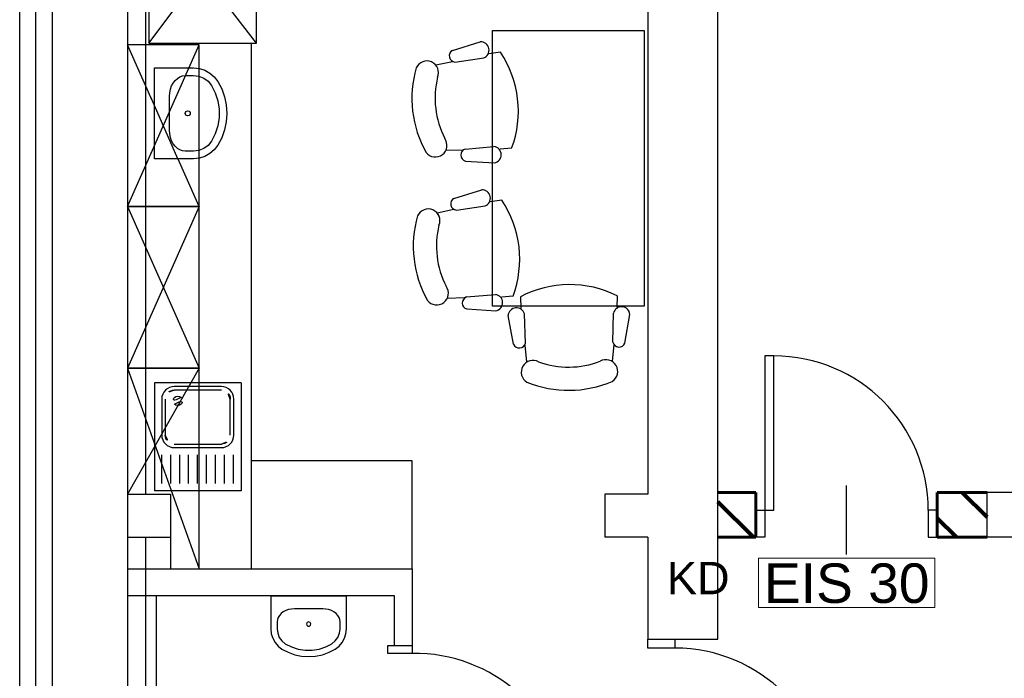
# Model space of a CAD drawing. Header units: millimetres. Extents: x 6612729504 to 6612744462, y 5733542327 to 5733549367.
# Tile 15 of 109: x 6612731287 to 6612731835, y 5733545501 to 5733545868. Entities that reach past the tile are written whole.
import ezdxf

# ---------------------------------------------------------------- set-up
doc = ezdxf.new("R2010")
doc.units = ezdxf.units.MM
doc.header["$MEASUREMENT"] = 0
doc.set_wipeout_variables(frame=1)
doc.linetypes.add('Wipeout_Contour', pattern=[1000, 0, -1000])
for name, color, linetype in [('!!!!_CIENKIE czerwone LINIE', 7, 'Continuous'), ('!!!!_SCIANY GRUBE', 7, 'Continuous'), ('1_ppoż PODZIAŁ STREF  opisy', 7, 'Continuous'), ('___OPISY', 7, 'Continuous'), ('A_ocieplenie', 7, 'Continuous'), ('A_OPISY dodatkowe', 7, 'Continuous'), ('A_SCIANY PROJ. 18 wewn', 7, 'Continuous'), ('A_Stolarka_drzw_wew', 192, 'Continuous'), ('A_technologia', 7, 'Continuous'), ('A_wypełnienie', 7, 'Continuous'), ('P_urządzenia_sanit', 7, 'Continuous')]:
    doc.layers.add(name, color=color, linetype=linetype)
doc.styles.add('GENERATED_STYLE_1', font='arial.ttf')
pattern_1 = [(315, (6612595946.558, 5733454827.958), (28.284271, 28.284271), []), (315, (6612595960.7, 5733454842.1), (28.284271, 28.284271), [30, -10])]

msp = doc.modelspace()

# ---------------------------------------------------------------- linework, layer by layer
at = {"layer": '!!!!_CIENKIE czerwone LINIE', "color": 252, "lineweight": 20}
msp.add_lwpolyline([(6612731796.389624, 5733545568.242991), (6612731698.00578, 5733545568.242991), (6612731698.00578, 5733545540.701015), (6612731796.389624, 5733545540.701015)], close=True, dxfattribs=at)
msp.add_lwpolyline([(6612731701.11889, 5733545540.701015), (6612731786.750037, 5733545540.701015)], dxfattribs=at)
at = {"layer": '!!!!_SCIANY GRUBE', "color": 252, "lineweight": 30}
for p, q in [((6612731304.516478, 5733546332.079699), (6612731304.516478, 5733543457.131468)), ((6612731286.516478, 5733543457.131468), (6612731286.516478, 5733546296.080431)), ((6612731636.516479, 5733545968.918568), (6612731636.516479, 5733545854.849424)), ((6612731346.516478, 5733545935.042268), (6612731346.516478, 5733545603.844684)), ((6612731346.516478, 5733545935.042268), (6612731346.516478, 5733545603.844684)), ((6612731636.516479, 5733545935.042268), (6612731636.516479, 5733545854.849424)), ((6612731675.516479, 5733545854.849424), (6612731675.516479, 5733545899.844685)), ((6612731636.516479, 5733545854.849424), (6612731636.516479, 5733545603.844684)), ((6612731346.516478, 5733545603.844684), (6612731370.516478, 5733545603.844684)), ((6612731370.516478, 5733545603.844684), (6612731370.516478, 5733545579.844684)), ((6612731636.516479, 5733545603.844684), (6612731612.516479, 5733545603.844684)), ((6612731612.516479, 5733545603.844684), (6612731612.516479, 5733545579.844684)), ((6612731346.516478, 5733545579.844684), (6612731346.516478, 5733544323.844682)), ((6612731346.516478, 5733545579.844684), (6612731370.516478, 5733545579.844684)), ((6612731346.516478, 5733545579.844684), (6612731346.516478, 5733544323.844682)), ((6612731370.516478, 5733545579.844684), (6612731370.516478, 5733545562.334223)), ((6612731636.516479, 5733545579.844684), (6612731612.516479, 5733545579.844684)), ((6612731636.516479, 5733545579.844684), (6612731636.516479, 5733545523.131779)), ((6612731362.507143, 5733545547.334223), (6612731362.507143, 5733545422.131779)), ((6612731636.516479, 5733545523.131779), (6612731675.516479, 5733545523.131779)), ((6612731495.122291, 5733545519.641943), (6612731505.122291, 5733545519.641943))]:
    msp.add_line(p, q, dxfattribs=at)
at = {"layer": '!!!!_SCIANY GRUBE', "color": 252, "lineweight": 30, "flags": 128}
for points in [[(6612731356.516478, 5733545935.042268), (6612731356.516478, 5733545603.844684)], [(6612731356.516478, 5733545935.042268), (6612731356.516478, 5733545603.844684)], [(6612731356.516478, 5733545579.844684), (6612731356.516478, 5733545286.844684)], [(6612731356.516478, 5733545579.844684), (6612731356.516478, 5733545286.844684)]]:
    msp.add_lwpolyline(points, dxfattribs=at)
at = {"layer": 'A_ocieplenie', "color": 252, "lineweight": 30}
msp.add_line((6612731295.516478, 5733543457.131468), (6612731295.516478, 5733546296.080431), dxfattribs=at)
at = {"layer": 'A_OPISY dodatkowe', "color": 252, "lineweight": 30}
for p, q in [((6612731418.516478, 5733545855.042268), (6612731356.516478, 5733545935.042268)), ((6612731358.516478, 5733545855.042268), (6612731418.516478, 5733545935.042268)), ((6612731505.122291, 5733545622.334223), (6612731415.576142, 5733545622.334223)), ((6612731505.122291, 5733545562.334223), (6612731505.122291, 5733545622.334223))]:
    msp.add_line(p, q, dxfattribs=at)
at = {"layer": 'A_OPISY dodatkowe', "color": 252, "lineweight": 30, "flags": 128}
msp.add_lwpolyline([(6612731358.516478, 5733545855.042268), (6612731418.516478, 5733545855.042268), (6612731418.516478, 5733545935.042268), (6612731358.516478, 5733545935.042268)], close=True, dxfattribs=at)
at = {"layer": 'A_Stolarka_drzw_wew', "color": 252, "lineweight": 30}
for p, q in [((6612731706.658018, 5733545680.844684), (6612731701.658018, 5733545680.844684)), ((6612731701.658018, 5733545680.844684), (6612731701.658018, 5733545594.844684)), ((6612731706.658018, 5733545594.844684), (6612731706.658018, 5733545680.844684)), ((6612731747.158018, 5733545570.295815), (6612731747.158018, 5733545608.618935)), ((6612731701.658018, 5733545594.844684), (6612731706.658018, 5733545594.844684)), ((6612731701.658018, 5733545594.844684), (6612731701.658018, 5733545579.844684)), ((6612731792.658018, 5733545594.844684), (6612731792.658018, 5733545579.844684)), ((6612731636.516479, 5733545523.131779), (6612731651.516479, 5733545523.131779)), ((6612731636.516479, 5733545518.131779), (6612731636.516479, 5733545523.131779)), ((6612731651.516479, 5733545523.131779), (6612731651.516479, 5733545518.131779)), ((6612731491.622291, 5733545519.641943), (6612731505.122291, 5733545519.641943)), ((6612731491.622291, 5733545515.141942), (6612731491.622291, 5733545519.641943)), ((6612731505.122291, 5733545519.641943), (6612731505.122291, 5733545515.141942)), ((6612731651.516479, 5733545518.131779), (6612731636.516479, 5733545518.131779)), ((6612731505.122291, 5733545515.141942), (6612731491.622291, 5733545515.141942))]:
    msp.add_line(p, q, dxfattribs=at)
for centre, radius, start, end in [((6612731706.658018, 5733545594.844684), 86, 0, 90), ((6612731651.516479, 5733545432.131779), 86, 0, 90), ((6612731506.512877, 5733545428.666198), 86.486925, 6.02382105, 90.92129601)]:
    msp.add_arc(centre, radius, start, end, dxfattribs=at)
at = {"layer": 'A_technologia', "color": 252, "lineweight": 30}
for p, q in [((6612731527.646082, 5733545850.977774), (6612731543.110178, 5733545855.706057)), ((6612731528.991999, 5733545844.435759), (6612731544.993072, 5733545846.772552)), ((6612731554.344271, 5733545849.950674), (6612731547.907544, 5733545849.045344)), ((6612731527.675331, 5733545844.710761), (6612731518.361946, 5733545842.715446)), ((6612731534.636058, 5733545796.063046), (6612731550.745292, 5733545797.472838)), ((6612731560.576975, 5733545796.532948), (6612731554.104725, 5733545795.932076)), ((6612731533.418072, 5733545795.492304), (6612731523.895495, 5733545795.289866)), ((6612731534.832417, 5733545789.386903), (6612731550.969675, 5733545788.345821)), ((6612731528.417547, 5733545768.57613), (6612731543.881644, 5733545773.304413)), ((6612731346.516478, 5733545764.093098), (6612731386.516478, 5733545674.093098)), ((6612731386.516478, 5733545764.093098), (6612731346.516478, 5733545674.093098)), ((6612731529.763464, 5733545762.034116), (6612731545.764538, 5733545764.370909)), ((6612731555.115737, 5733545767.54903), (6612731548.67901, 5733545766.643702)), ((6612731528.446797, 5733545762.309118), (6612731519.133412, 5733545760.313803)), ((6612731535.407524, 5733545713.661403), (6612731551.516758, 5733545715.071195)), ((6612731561.348441, 5733545714.131305), (6612731554.876191, 5733545713.530434)), ((6612731565.520198, 5733545713.820622), (6612731565.734288, 5733545707.324067)), ((6612731619.297949, 5733545714.324104), (6612731619.20553, 5733545707.824678)), ((6612731534.189537, 5733545713.090661), (6612731524.666962, 5733545712.888224)), ((6612731535.603883, 5733545706.98526), (6612731551.741141, 5733545705.944179)), ((6612731561.653229, 5733545687.384005), (6612731558.600178, 5733545703.263986)), ((6612731568.301435, 5733545688.02495), (6612731567.683484, 5733545704.183944)), ((6612731617.00017, 5733545688.480881), (6612731617.315469, 5733545704.648611)), ((6612731623.65921, 5733545687.96452), (6612731626.414408, 5733545703.898881)), ((6612731567.887657, 5733545686.745096), (6612731568.878905, 5733545677.27209)), ((6612731617.437838, 5733545687.208998), (6612731616.624125, 5733545677.719093)), ((6612731346.516478, 5733545674.093098), (6612731386.516478, 5733545562.334223)), ((6612731386.516478, 5733545674.093098), (6612731346.516478, 5733545603.844684))]:
    msp.add_line(p, q, dxfattribs=at)
at = {"layer": 'A_technologia', "color": 252, "lineweight": 30, "flags": 128}
for points in [[(6612731634.425087, 5733545708.61675), (6612731549.890433, 5733545708.61675), (6612731549.890433, 5733545862.114416), (6612731634.425087, 5733545862.114416)], [(6612731346.516478, 5733545674.093098), (6612731386.516478, 5733545674.093098), (6612731386.516478, 5733545764.093098), (6612731346.516478, 5733545764.093098)], [(6612731346.516478, 5733545562.334223), (6612731386.516478, 5733545562.334223), (6612731386.516478, 5733545674.093098), (6612731346.516478, 5733545674.093098)]]:
    msp.add_lwpolyline(points, close=True, dxfattribs=at)
msp.add_lwpolyline([(6612731415.576142, 5733545562.334223), (6612731415.576142, 5733545855.042268)], dxfattribs=at)
at = {"layer": 'A_technologia', "color": 252, "lineweight": 30}
for centre, radius, start, end in [((6612731529.334908, 5733545847.915765), 3.49686, 118.87882793, 264.37215868), ((6612731543.363327, 5733545851.094234), 4.618765, 290.66175982, 93.14182181), ((6612731513.325254, 5733545838.585703), 6.513298, 336.97267246, 155.38999167), ((6612731505.441608, 5733545817.172306), 58.871825, 339.4772742, 33.83312974), ((6612731566.407005, 5733545824.285663), 61.407041, 163.91620061, 209.39373959), ((6612731567.334579, 5733545824.39389), 49.40673, 166.36875687, 206.94162029), ((6612731518.043338, 5733545798.149115), 6.513298, 217.92027144, 36.33779257), ((6612731535.770933, 5733545792.755466), 3.49686, 108.93795033, 254.43131349), ((6612731550.154276, 5733545792.892042), 4.618765, 280.16849162, 82.64807515), ((6612731530.106374, 5733545765.514122), 3.49686, 118.87882793, 264.37215868), ((6612731544.134793, 5733545768.69259), 4.618765, 290.66175982, 93.14182181), ((6612731506.213075, 5733545734.770663), 58.871825, 339.4772742, 33.83312974), ((6612731567.178472, 5733545741.884019), 61.407041, 163.91620061, 209.39373959), ((6612731514.096721, 5733545756.184059), 6.513298, 336.97267246, 155.38999167), ((6612731568.106047, 5733545741.992247), 49.40673, 166.36875687, 206.94162029), ((6612731518.814804, 5733545715.747471), 6.513298, 217.92027144, 36.33779257), ((6612731592.899372, 5733545661.70275), 58.871825, 63.35846294, 117.71461556), ((6612731536.542399, 5733545710.353823), 3.49686, 108.93795033, 254.43131349), ((6612731550.925742, 5733545710.490398), 4.618765, 280.16849162, 82.64807515), ((6612731621.807174, 5733545703.572702), 4.618765, 4.04956723, 166.52951538), ((6612731563.21271, 5733545703.024125), 4.618765, 14.54329012, 177.02342713), ((6612731564.877803, 5733545688.736835), 3.49686, 202.7597052, 348.25359855), ((6612731620.409872, 5733545689.256741), 3.49686, 192.81903993, 338.31274095), ((6612731572.448269, 5733545671.823908), 6.513298, 60.8538462, 239.27145573), ((6612731592.316008, 5733545724.012869), 49.40673, 250.24998537, 290.82292139), ((6612731613.157393, 5733545672.205037), 6.513298, 301.80173638, 120.21883576), ((6612731592.324751, 5733545723.079043), 61.407041, 247.79738872, 293.27507381)]:
    msp.add_arc(centre, radius, start, end, dxfattribs=at)
at = {"layer": 'P_urządzenia_sanit', "color": 252, "lineweight": 25}
for p, q in [((6612731409.854893, 5733545665.765862), (6612731361.638459, 5733545665.765862)), ((6612731361.638459, 5733545665.765862), (6612731361.638459, 5733545605.765861)), ((6612731409.854893, 5733545665.765862), (6612731409.854893, 5733545605.765861)), ((6612731398.854893, 5733545663.765862), (6612731372.638459, 5733545663.765862)), ((6612731398.854893, 5733545661.765862), (6612731372.638459, 5733545661.765862)), ((6612731365.638459, 5733545656.765862), (6612731365.638459, 5733545636.765861)), ((6612731367.638459, 5733545656.765862), (6612731367.638459, 5733545636.765861)), ((6612731403.854893, 5733545636.765861), (6612731403.854893, 5733545656.765862)), ((6612731405.854893, 5733545636.765861), (6612731405.854893, 5733545656.765862)), ((6612731372.638459, 5733545631.765861), (6612731398.854893, 5733545631.765861)), ((6612731365.638459, 5733545609.765861), (6612731365.638459, 5733545625.765861)), ((6612731370.638459, 5733545609.765861), (6612731370.638459, 5733545625.765861)), ((6612731372.638459, 5733545629.765861), (6612731398.854893, 5733545629.765861)), ((6612731375.638459, 5733545609.765861), (6612731375.638459, 5733545625.765861)), ((6612731380.638459, 5733545609.765861), (6612731380.638459, 5733545625.765861)), ((6612731385.638459, 5733545609.765861), (6612731385.638459, 5733545625.765861)), ((6612731390.638459, 5733545609.765861), (6612731390.638459, 5733545625.765861)), ((6612731395.638459, 5733545609.765861), (6612731395.638459, 5733545625.765861)), ((6612731400.638459, 5733545609.765861), (6612731400.638459, 5733545625.765861)), ((6612731405.638459, 5733545609.765861), (6612731405.638459, 5733545625.765861)), ((6612731409.854893, 5733545605.765861), (6612731361.638459, 5733545605.765861))]:
    msp.add_line(p, q, dxfattribs=at)
for centre, radius, start, end in [((6612731372.638459, 5733545656.765862), 7, 90, 180), ((6612731372.638459, 5733545656.765862), 5, 90, 180), ((6612731398.854893, 5733545656.765862), 7, 0, 90), ((6612731398.854893, 5733545656.765862), 5, 0, 90), ((6612731374.549701, 5733545655.811994), 2.66561, 45, 225), ((6612731374.549701, 5733545655.811994), 2.66561, 225, 45), ((6612731372.638459, 5733545636.765861), 7, 180, 270), ((6612731372.638459, 5733545636.765861), 5, 180, 270), ((6612731398.854893, 5733545636.765861), 5, 270, 0), ((6612731398.854893, 5733545636.765861), 7, 270, 0)]:
    msp.add_arc(centre, radius, start, end, dxfattribs=at)

# ---------------------------------------------------------------- texts
at = {"layer": '1_ppoż PODZIAŁ STREF  opisy', "color": 252, "lineweight": 40, "insert": (6612731647.064029, 5733545548.108047), "char_height": 18.00000003, "attachment_point": 7, "style": 'GENERATED_STYLE_1'}
msp.add_mtext('\\A1;{\\pql;\\fArial|b0|i0|c238|p38;KD}', dxfattribs=at)
at = {"layer": '___OPISY', "color": 252, "lineweight": 20, "insert": (6612731701.11889, 5733545565.267244), "char_height": 22.00000003, "attachment_point": 1, "style": 'GENERATED_STYLE_1'}
msp.add_mtext('\\A1;{\\pql;\\fArial|b0|i0|c238|p38;EIS \\fArial|b0|i0|c238|p38;3\\fArial|b0|i0|c238|p38;0}', dxfattribs=at)

# ---------------------------------------------------------------- wipeouts: each hides what was drawn before it
at = {"color": 252, "linetype": 'Wipeout_Contour', "lineweight": 0, "ltscale": 35008935902.21758}
msp.add_wipeout([(6612731696.658019, 5733545579.844684), (6612731696.658019, 5733545604.844684), (6612731675.516479, 5733545604.844684), (6612731675.516479, 5733545579.844684)], dxfattribs=at).dxf.layer = 'A_wypełnienie'
at = {"color": 252, "linetype": 'Wipeout_Contour', "lineweight": 0, "ltscale": 35008939695.06969}
msp.add_wipeout([(6612731797.658018, 5733545604.844684), (6612731797.658018, 5733545579.844684), (6612731825.516478, 5733545579.844684), (6612731825.516478, 5733545604.844684)], dxfattribs=at).dxf.layer = 'A_wypełnienie'
at = {"color": 252, "linetype": 'Wipeout_Contour', "lineweight": 0, "ltscale": 183796897285.9145}
msp.add_wipeout([(6612731359.842639, 5733545841.188602), (6612731359.842639, 5733545790.659019), (6612731383.421775, 5733545790.659019), (6612731386.085052, 5733545790.884731), (6612731388.672365, 5733545791.55543), (6612731391.109921, 5733545792.651986), (6612731393.328197, 5733545794.143123), (6612731395.263921, 5733545795.98631), (6612731396.861882, 5733545798.128976), (6612731399.651886, 5733545803.710427), (6612731401.365091, 5733545809.71061), (6612731401.942761, 5733545815.923811), (6612731401.365091, 5733545822.137012), (6612731399.651886, 5733545828.137195), (6612731396.861882, 5733545833.718646), (6612731395.263921, 5733545835.861313), (6612731393.328197, 5733545837.7045), (6612731391.109921, 5733545839.195637), (6612731388.672365, 5733545840.292192), (6612731386.085052, 5733545840.962891), (6612731383.421775, 5733545841.188602)], dxfattribs=at).dxf.layer = 'P_urządzenia_sanit'
at = {"color": 252, "linetype": 'Wipeout_Contour', "lineweight": 0, "ltscale": 183796866108.6734}
msp.add_wipeout([(6612731426.414433, 5733545548.439649), (6612731426.414433, 5733545528.790368), (6612731426.602527, 5733545526.570971), (6612731427.161442, 5733545524.414877), (6612731428.075238, 5733545522.383579), (6612731429.317852, 5733545520.535017), (6612731430.853842, 5733545518.921914), (6612731432.639397, 5733545517.590279), (6612731437.290606, 5733545515.265276), (6612731442.290759, 5733545513.837605), (6612731447.468426, 5733545513.356213), (6612731452.646093, 5733545513.837605), (6612731457.646246, 5733545515.265276), (6612731462.297455, 5733545517.590279), (6612731464.083011, 5733545518.921914), (6612731465.618999, 5733545520.535017), (6612731466.861613, 5733545522.383579), (6612731467.77541, 5733545524.414877), (6612731468.334326, 5733545526.570971), (6612731468.522419, 5733545528.790368), (6612731468.522419, 5733545548.439649)], dxfattribs=at).dxf.layer = 'P_urządzenia_sanit'

# ---------------------------------------------------------------- next in the draw order: hatches: boundary and pattern name
at = {"layer": 'A_wypełnienie', "linetype": 'Continuous', "lineweight": 211}
h = msp.add_hatch(dxfattribs=at)
h.set_pattern_fill('01_WIENIEC', color=252, scale=0.1, style=0, pattern_type=2)
h.set_pattern_definition(pattern_1)
h.paths.add_polyline_path([(6612731696.658018, 5733545579.844684), (6612731696.658018, 5733545604.844684), (6612731675.516479, 5733545604.844684), (6612731675.516479, 5733545579.844684)])
h = msp.add_hatch(dxfattribs=at)
h.set_pattern_fill('01_WIENIEC', color=252, scale=0.1, style=0, pattern_type=2)
h.set_pattern_definition(pattern_1)
h.paths.add_polyline_path([(6612731797.658018, 5733545604.844684), (6612731797.658018, 5733545579.844684), (6612731825.516479, 5733545579.844684), (6612731825.516479, 5733545604.844684)])
at = {"layer": 'P_urządzenia_sanit', "linetype": 'Continuous', "lineweight": 25}
h = msp.add_hatch(dxfattribs=at)
h.set_pattern_fill('AIR_SPACE', color=252, scale=0.1, style=0, pattern_type=2)
h.set_pattern_definition([(270, (6528520000, 5649335000), (8421100, 1e-09), [8e-05, -8421100])])
h.paths.add_polyline_path([(6612731359.842639, 5733545841.188601), (6612731359.842639, 5733545790.659019), (6612731383.421775, 5733545790.659019), (6612731386.085051, 5733545790.88473), (6612731388.672365, 5733545791.555429), (6612731391.109922, 5733545792.651985), (6612731393.328197, 5733545794.143122), (6612731395.263921, 5733545795.986309), (6612731396.861882, 5733545798.128975), (6612731399.651886, 5733545803.710426), (6612731401.365091, 5733545809.710609), (6612731401.942761, 5733545815.92381), (6612731401.365091, 5733545822.137011), (6612731399.651886, 5733545828.137194), (6612731396.861882, 5733545833.718645), (6612731395.263921, 5733545835.861311), (6612731393.328197, 5733545837.704498), (6612731391.109922, 5733545839.195635), (6612731388.672365, 5733545840.292191), (6612731386.085051, 5733545840.96289), (6612731383.421775, 5733545841.188601)])
h = msp.add_hatch(dxfattribs=at)
h.set_pattern_fill('AIR_SPACE', color=252, scale=0.1, style=0, pattern_type=2)
h.set_pattern_definition([(3e-14, (6682907400, 5803721500), (-3e-10, 7017600), [7e-05, -7017600])])
h.paths.add_polyline_path([(6612731426.414433, 5733545548.439649), (6612731426.414433, 5733545528.790368), (6612731426.602526, 5733545526.570971), (6612731427.161442, 5733545524.414877), (6612731428.075238, 5733545522.383579), (6612731429.317852, 5733545520.535017), (6612731430.853841, 5733545518.921913), (6612731432.639397, 5733545517.590279), (6612731437.290606, 5733545515.265276), (6612731442.290758, 5733545513.837605), (6612731447.468426, 5733545513.356213), (6612731452.646092, 5733545513.837605), (6612731457.646245, 5733545515.265276), (6612731462.297455, 5733545517.590279), (6612731464.08301, 5733545518.921913), (6612731465.618999, 5733545520.535017), (6612731466.861613, 5733545522.383579), (6612731467.77541, 5733545524.414877), (6612731468.334325, 5733545526.570971), (6612731468.522419, 5733545528.790368), (6612731468.522419, 5733545548.439649)])

# ---------------------------------------------------------------- next in the draw order: linework, layer by layer
at = {"layer": '!!!!_SCIANY GRUBE', "color": 252, "lineweight": 30}
for p, q in [((6612731675.516479, 5733545523.131779), (6612731675.516479, 5733545854.849424)), ((6612732315.516479, 5733545604.844684), (6612731825.516479, 5733545604.844684)), ((6612731825.516479, 5733545579.844684), (6612731825.516479, 5733545604.844684)), ((6612731923.516479, 5733545579.844684), (6612731825.516479, 5733545579.844684))]:
    msp.add_line(p, q, dxfattribs=at)
at = {"layer": '!!!!_SCIANY GRUBE', "color": 252, "lineweight": 30, "flags": 128}
for points in [[(6612731346.516478, 5733545562.334223), (6612731505.122291, 5733545562.334223), (6612731505.122291, 5733545519.641943)], [(6612731346.516478, 5733545547.334223), (6612731495.122291, 5733545547.334223), (6612731495.122291, 5733545519.641943)]]:
    msp.add_lwpolyline(points, dxfattribs=at)
at = {"layer": 'A_SCIANY PROJ. 18 wewn', "color": 252, "lineweight": 60}
for p, q in [((6612731696.658018, 5733545604.844684), (6612731675.516479, 5733545604.844684)), ((6612731696.658018, 5733545579.844684), (6612731696.658018, 5733545604.844684)), ((6612731825.516479, 5733545604.844684), (6612731797.658018, 5733545604.844684)), ((6612731797.658018, 5733545579.844684), (6612731797.658018, 5733545604.844684)), ((6612731696.658018, 5733545579.844684), (6612731675.516479, 5733545579.844684)), ((6612731825.516479, 5733545579.844684), (6612731797.658018, 5733545579.844684))]:
    msp.add_line(p, q, dxfattribs=at)
at = {"layer": 'A_Stolarka_drzw_wew', "color": 252, "lineweight": 30}
for p, q in [((6612731696.658018, 5733545579.844684), (6612731696.658018, 5733545594.844684)), ((6612731696.658018, 5733545594.844684), (6612731701.658018, 5733545594.844684)), ((6612731797.658018, 5733545594.844684), (6612731792.658018, 5733545594.844684)), ((6612731797.658018, 5733545579.844684), (6612731797.658018, 5733545594.844684)), ((6612731701.658018, 5733545579.844684), (6612731696.658018, 5733545579.844684)), ((6612731792.658018, 5733545579.844684), (6612731797.658018, 5733545579.844684))]:
    msp.add_line(p, q, dxfattribs=at)
at = {"layer": 'A_technologia', "color": 252, "lineweight": 30}
for p, q in [((6612731346.516478, 5733545764.093098), (6612731386.516478, 5733545854.093098)), ((6612731386.516478, 5733545764.093098), (6612731346.516478, 5733545854.093098))]:
    msp.add_line(p, q, dxfattribs=at)
at = {"layer": 'A_technologia', "color": 252, "lineweight": 30, "flags": 128}
msp.add_lwpolyline([(6612731346.516478, 5733545764.093098), (6612731386.516478, 5733545764.093098), (6612731386.516478, 5733545854.093098), (6612731346.516478, 5733545854.093098)], close=True, dxfattribs=at)
at = {"layer": 'P_urządzenia_sanit', "color": 252, "lineweight": 25}
for p, q in [((6612731361.526863, 5733545838.662123), (6612731361.526863, 5733545841.190033)), ((6612731361.526863, 5733545841.190033), (6612731383.421775, 5733545841.190033)), ((6612731383.421775, 5733545841.188601), (6612731386.611093, 5733545840.86401)), ((6612731386.611093, 5733545840.86401), (6612731389.669639, 5733545839.903544)), ((6612731389.669639, 5733545839.903544), (6612731392.472004, 5733545838.346586)), ((6612731361.526863, 5733545793.185329), (6612731361.526863, 5733545838.662123)), ((6612731372.029212, 5733545832.82635), (6612731373.103501, 5733545834.258818)), ((6612731373.103501, 5733545834.258818), (6612731374.348018, 5733545835.420776)), ((6612731374.348018, 5733545835.420776), (6612731375.724948, 5733545836.276922)), ((6612731375.724948, 5733545836.276922), (6612731377.192454, 5733545836.801242)), ((6612731377.192454, 5733545836.801242), (6612731378.705948, 5733545836.977803)), ((6612731378.705948, 5733545836.977803), (6612731383.421775, 5733545836.977803)), ((6612731383.421775, 5733545836.977803), (6612731386.336838, 5733545836.606234)), ((6612731386.336838, 5733545836.606234), (6612731389.0655, 5733545835.515284)), ((6612731389.0655, 5733545835.515284), (6612731391.433284, 5733545833.774714)), ((6612731392.472004, 5733545838.346586), (6612731394.903283, 5733545836.256977)), ((6612731394.903283, 5733545836.256977), (6612731396.863787, 5733545833.720395)), ((6612731370.122502, 5733545827.374104), (6612731370.515719, 5733545829.33089)), ((6612731370.515719, 5733545829.33089), (6612731371.157792, 5733545831.166901)), ((6612731371.157792, 5733545831.166901), (6612731372.029212, 5733545832.82635)), ((6612731391.433284, 5733545833.774714), (6612731393.288783, 5733545831.495822)), ((6612731393.288783, 5733545831.495822), (6612731395.438835, 5733545827.336167)), ((6612731396.863788, 5733545833.720395), (6612731399.055615, 5733545829.581294)), ((6612731399.055615, 5733545829.581294), (6612731400.652193, 5733545825.178174)), ((6612731369.990088, 5733545825.355999), (6612731370.122502, 5733545827.374104)), ((6612731369.990088, 5733545806.491621), (6612731369.990088, 5733545825.355999)), ((6612731395.438835, 5733545827.336167), (6612731396.903076, 5733545822.888501)), ((6612731400.652193, 5733545825.178174), (6612731401.622654, 5733545820.596153)), ((6612731396.903076, 5733545822.888501), (6612731397.644552, 5733545818.265069)), ((6612731397.644552, 5733545818.265069), (6612731397.644552, 5733545813.582551)), ((6612731401.622654, 5733545820.596153), (6612731401.948238, 5733545815.92381)), ((6612731378.705948, 5733545815.92381), (6612731379.050727, 5733545816.871138)), ((6612731378.705948, 5733545815.92381), (6612731379.050727, 5733545816.871138)), ((6612731379.050727, 5733545814.976482), (6612731378.705948, 5733545815.92381)), ((6612731379.050727, 5733545814.976482), (6612731378.705948, 5733545815.92381)), ((6612731379.050727, 5733545816.871138), (6612731379.923739, 5733545817.375199)), ((6612731379.050727, 5733545816.871138), (6612731379.923739, 5733545817.375199)), ((6612731379.923739, 5733545814.472421), (6612731379.050727, 5733545814.976482)), ((6612731379.923739, 5733545814.472421), (6612731379.050727, 5733545814.976482)), ((6612731379.923739, 5733545817.375199), (6612731380.916492, 5733545817.20014)), ((6612731379.923739, 5733545817.375199), (6612731380.916492, 5733545817.20014)), ((6612731380.916492, 5733545814.64748), (6612731379.923739, 5733545814.472421)), ((6612731380.916492, 5733545814.64748), (6612731379.923739, 5733545814.472421)), ((6612731380.916492, 5733545817.20014), (6612731381.564465, 5733545816.427873)), ((6612731380.916492, 5733545817.20014), (6612731381.564465, 5733545816.427873)), ((6612731381.564465, 5733545815.419747), (6612731380.916492, 5733545814.64748)), ((6612731381.564465, 5733545815.419747), (6612731380.916492, 5733545814.64748)), ((6612731381.564465, 5733545816.427873), (6612731381.564465, 5733545815.419747)), ((6612731381.564465, 5733545816.427873), (6612731381.564465, 5733545815.419747)), ((6612731397.644552, 5733545813.582551), (6612731396.903076, 5733545808.959119)), ((6612731401.948238, 5733545815.92381), (6612731401.622654, 5733545811.251467)), ((6612731396.903076, 5733545808.959119), (6612731395.438835, 5733545804.511453)), ((6612731400.652193, 5733545806.669446), (6612731399.055615, 5733545802.266326)), ((6612731401.622654, 5733545811.251467), (6612731400.652193, 5733545806.669446)), ((6612731370.122502, 5733545804.473516), (6612731369.990088, 5733545806.491621)), ((6612731370.515719, 5733545802.51673), (6612731370.122502, 5733545804.473516)), ((6612731371.157792, 5733545800.680719), (6612731370.515719, 5733545802.51673)), ((6612731395.438835, 5733545804.511453), (6612731393.288783, 5733545800.351798)), ((6612731399.055615, 5733545802.266326), (6612731396.863788, 5733545798.127224)), ((6612731372.029212, 5733545799.02127), (6612731371.157792, 5733545800.680719)), ((6612731373.103501, 5733545797.588802), (6612731372.029212, 5733545799.02127)), ((6612731374.348018, 5733545796.426844), (6612731373.103501, 5733545797.588802)), ((6612731375.724948, 5733545795.570698), (6612731374.348018, 5733545796.426844)), ((6612731389.0655, 5733545796.332336), (6612731386.336838, 5733545795.241386)), ((6612731391.433284, 5733545798.072906), (6612731389.0655, 5733545796.332336)), ((6612731393.288783, 5733545800.351798), (6612731391.433284, 5733545798.072906)), ((6612731396.863787, 5733545798.127225), (6612731394.903283, 5733545795.590643)), ((6612731361.526863, 5733545790.657587), (6612731361.526863, 5733545793.185329)), ((6612731383.421775, 5733545790.657587), (6612731361.526863, 5733545790.657587)), ((6612731377.192454, 5733545795.046378), (6612731375.724948, 5733545795.570698)), ((6612731378.705948, 5733545794.869817), (6612731377.192454, 5733545795.046378)), ((6612731383.421775, 5733545794.869817), (6612731378.705948, 5733545794.869817)), ((6612731386.336838, 5733545795.241386), (6612731383.421775, 5733545794.869817)), ((6612731386.611093, 5733545790.98361), (6612731383.421775, 5733545790.659019)), ((6612731389.669639, 5733545791.944076), (6612731386.611093, 5733545790.98361)), ((6612731392.472004, 5733545793.501033), (6612731389.669639, 5733545791.944076)), ((6612731394.903283, 5733545795.590643), (6612731392.472004, 5733545793.501033)), ((6612731428.519832, 5733545547.036128), (6612731426.413239, 5733545547.036128)), ((6612731426.413239, 5733545547.036128), (6612731426.413239, 5733545528.790368)), ((6612731466.41716, 5733545547.036128), (6612731428.519832, 5733545547.036128)), ((6612731468.523612, 5733545547.036128), (6612731466.41716, 5733545547.036128)), ((6612731468.523612, 5733545528.790368), (6612731468.523612, 5733545547.036128)), ((6612731433.382976, 5733545538.284171), (6612731432.189253, 5733545537.388929)), ((6612731434.76585, 5733545539.010354), (6612731433.382976, 5733545538.284171)), ((6612731436.295859, 5733545539.545415), (6612731434.76585, 5733545539.010354)), ((6612731437.926514, 5733545539.873096), (6612731436.295859, 5733545539.545415)), ((6612731439.608269, 5733545539.98344), (6612731437.926514, 5733545539.873096)), ((6612731455.328583, 5733545539.98344), (6612731439.608269, 5733545539.98344)), ((6612731457.010338, 5733545539.873096), (6612731455.328583, 5733545539.98344)), ((6612731458.640992, 5733545539.545415), (6612731457.010338, 5733545539.873096)), ((6612731460.171001, 5733545539.010354), (6612731458.640992, 5733545539.545415)), ((6612731461.553876, 5733545538.284171), (6612731460.171001, 5733545539.010354)), ((6612731462.747599, 5733545537.388929), (6612731461.553876, 5733545538.284171)), ((6612731430.070566, 5733545533.981468), (6612731429.923431, 5733545532.720224)), ((6612731429.923431, 5733545532.720224), (6612731429.923431, 5733545528.790368)), ((6612731430.507499, 5733545535.204391), (6612731430.070566, 5733545533.981468)), ((6612731431.220954, 5733545536.351832), (6612731430.507499, 5733545535.204391)), ((6612731432.189253, 5733545537.388929), (6612731431.220954, 5733545536.351832)), ((6612731446.678987, 5733545532.432908), (6612731446.258934, 5733545531.705399)), ((6612731446.678987, 5733545532.432908), (6612731446.258934, 5733545531.705399)), ((6612731447.468426, 5733545532.720224), (6612731446.678987, 5733545532.432908)), ((6612731447.468426, 5733545532.720224), (6612731446.678987, 5733545532.432908)), ((6612731448.257865, 5733545532.432908), (6612731447.468426, 5733545532.720224)), ((6612731448.257865, 5733545532.432908), (6612731447.468426, 5733545532.720224)), ((6612731448.677917, 5733545531.705399), (6612731448.257865, 5733545532.432908)), ((6612731448.677917, 5733545531.705399), (6612731448.257865, 5733545532.432908)), ((6612731463.715898, 5733545536.351832), (6612731462.747599, 5733545537.388929)), ((6612731464.429353, 5733545535.204391), (6612731463.715898, 5733545536.351832)), ((6612731464.866285, 5733545533.981468), (6612731464.429353, 5733545535.204391)), ((6612731465.01342, 5733545532.720224), (6612731464.866285, 5733545533.981468)), ((6612731465.01342, 5733545528.790368), (6612731465.01342, 5733545532.720224)), ((6612731426.414433, 5733545528.790368), (6612731426.684926, 5733545526.132604)), ((6612731429.923431, 5733545528.790368), (6612731430.233073, 5733545526.36115)), ((6612731446.258934, 5733545531.705399), (6612731446.404817, 5733545530.878104)), ((6612731446.258934, 5733545531.705399), (6612731446.404817, 5733545530.878104)), ((6612731446.404817, 5733545530.878104), (6612731447.048374, 5733545530.338127)), ((6612731446.404817, 5733545530.878104), (6612731447.048374, 5733545530.338127)), ((6612731447.048374, 5733545530.338127), (6612731447.888477, 5733545530.338127)), ((6612731447.048374, 5733545530.338127), (6612731447.888477, 5733545530.338127)), ((6612731447.888477, 5733545530.338127), (6612731448.532034, 5733545530.878104)), ((6612731447.888477, 5733545530.338127), (6612731448.532034, 5733545530.878104)), ((6612731448.532034, 5733545530.878104), (6612731448.677917, 5733545531.705399)), ((6612731448.532034, 5733545530.878104), (6612731448.677917, 5733545531.705399)), ((6612731464.703778, 5733545526.36115), (6612731465.01342, 5733545528.790368)), ((6612731468.251925, 5733545526.132604), (6612731468.522419, 5733545528.790368)), ((6612731426.684926, 5733545526.132604), (6612731427.485313, 5733545523.583816)), ((6612731427.485313, 5733545523.583816), (6612731428.782779, 5733545521.248511)), ((6612731430.233073, 5733545526.36115), (6612731431.142198, 5733545524.087263)), ((6612731431.142198, 5733545524.087263), (6612731432.592672, 5733545522.114111)), ((6612731432.592672, 5733545522.114111), (6612731434.491749, 5733545520.567862)), ((6612731460.445103, 5733545520.567862), (6612731462.344179, 5733545522.114111)), ((6612731462.344179, 5733545522.114111), (6612731463.794654, 5733545524.087263)), ((6612731463.794654, 5733545524.087263), (6612731464.703778, 5733545526.36115)), ((6612731466.154073, 5733545521.248511), (6612731467.451538, 5733545523.583816)), ((6612731467.451538, 5733545523.583816), (6612731468.251925, 5733545526.132604)), ((6612731428.782779, 5733545521.248511), (6612731430.52412, 5733545519.222445)), ((6612731430.52412, 5733545519.222445), (6612731432.637938, 5733545517.588692)), ((6612731432.637938, 5733545517.588692), (6612731436.087189, 5733545515.762168)), ((6612731434.491749, 5733545520.567862), (6612731437.958128, 5733545518.776152)), ((6612731437.958128, 5733545518.776152), (6612731441.664516, 5733545517.555951)), ((6612731441.664516, 5733545517.555951), (6612731445.517376, 5733545516.938054)), ((6612731445.517376, 5733545516.938054), (6612731449.419475, 5733545516.938054)), ((6612731449.419475, 5733545516.938054), (6612731453.272335, 5733545517.555951)), ((6612731453.272335, 5733545517.555951), (6612731456.978724, 5733545518.776152)), ((6612731456.978724, 5733545518.776152), (6612731460.445103, 5733545520.567862)), ((6612731458.849663, 5733545515.762168), (6612731462.298914, 5733545517.588692)), ((6612731462.298913, 5733545517.588692), (6612731464.412731, 5733545519.222445)), ((6612731464.412731, 5733545519.222445), (6612731466.154073, 5733545521.248511)), ((6612731436.087189, 5733545515.762168), (6612731439.756455, 5733545514.431687)), ((6612731439.756455, 5733545514.431687), (6612731443.574806, 5733545513.62297)), ((6612731443.574806, 5733545513.62297), (6612731447.468426, 5733545513.351648)), ((6612731447.468426, 5733545513.351648), (6612731451.362045, 5733545513.62297)), ((6612731451.362045, 5733545513.62297), (6612731455.180396, 5733545514.431687)), ((6612731455.180396, 5733545514.431687), (6612731458.849663, 5733545515.762168))]:
    msp.add_line(p, q, dxfattribs=at)

doc.saveas('drawing.dxf')
